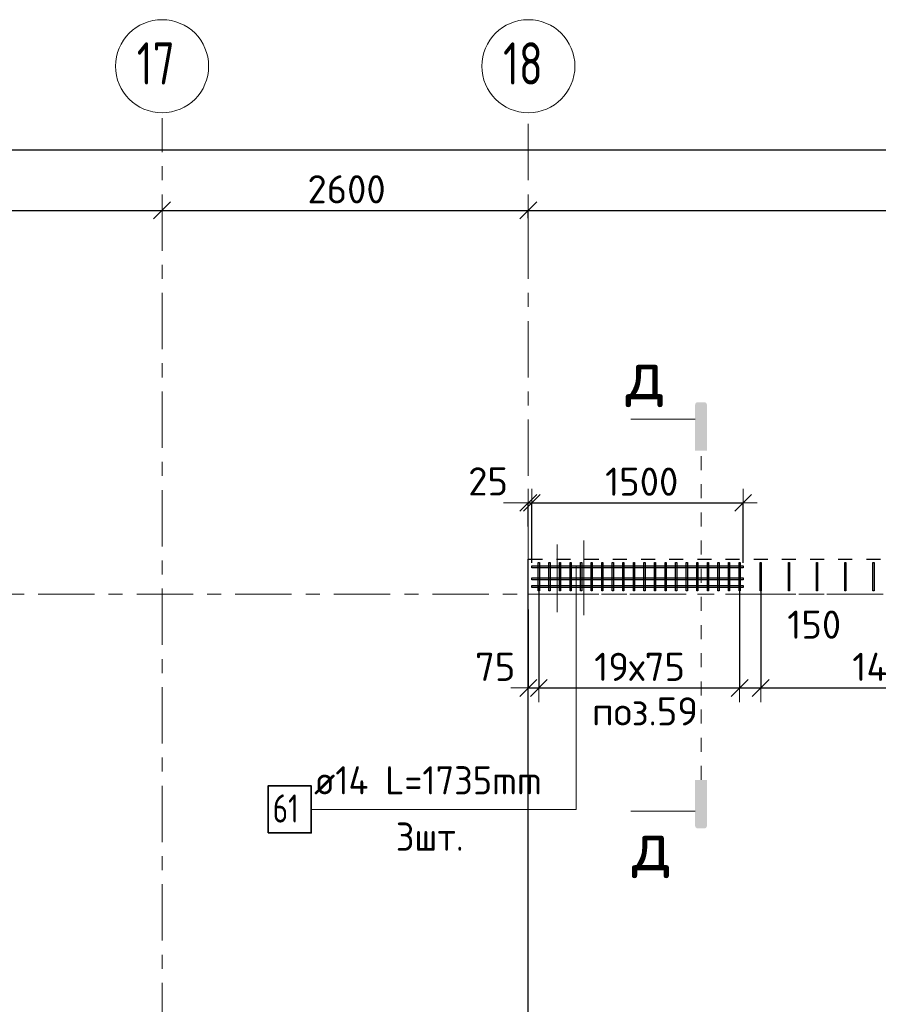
# Model space of a CAD drawing. Header units: metres. Extents: x -38 to 97, y -15 to 21.
# Tile 14 of 118: x 42.04 to 48.13, y 13.49 to 20.48. Entities that reach past the tile are written whole.
import ezdxf

# ---------------------------------------------------------------- set-up
doc = ezdxf.new("R2010")
doc.units = ezdxf.units.M
doc.header["$PDMODE"] = 65
for name, pattern in [('______11', [0.5, 0.4, -0.05, 0, -0.05]), ('______2', [0.0405, 0.03, -0.0105]), ('______3', [0.5, 0.4, -0.1]), ('______5', [1.1, 0.8, -0.1, 0.1, -0.1]), ('______9', [0.015, 0, -0.015])]:
    doc.linetypes.add(name, pattern=pattern)
for name, color, linetype, lineweight in [('XR$2$Осевая линия (1)', 7, '______5', 13), ('XR$2$Размерная линия (1)', 7, 'Continuous', 13), ('XR$4$Арм.стержн. Доп. арматура', 180, 'Continuous', 35), ('XR$4$Арм.стержн. Хомут', 240, 'Continuous', 35), ('XR$4$Балка (1)', 7, '______3', 13), ('XR$4$Перекрытие (1)', 7, 'Continuous', 35), ('XR$4$Размерная линия (1)', 7, 'Continuous', 13), ('XR$4$Текст_ общее_1', 7, 'Continuous', 13)]:
    doc.layers.add(name, color=color, linetype=linetype, lineweight=lineweight)
doc.styles.add('ISOCPEUR', font='txt')
doc.dimstyles.new('DIMSTYLE_3', dxfattribs={"dimtxt": 0.2, "dimasz": 0.2, "dimexe": 0, "dimexo": 0, "dimgap": 0.1, "dimtad": 2, "dimdec": 0, "dimlfac": 1000, "dimrnd": 5, "dimzin": 12, "dimdsep": 46, "dimtxsty": 'ISOCPEUR', "dimblk1": 'ALL_ML_STRICH', "dimblk2": 'ALL_ML_STRICH', "dimsah": 1, "dimcen": 0, "dimclrd": 7, "dimclre": 256, "dimclrt": 7, "dimadec": 0, "dimazin": 0, "dimtfac": 1, "dimtdec": 0, "dimtix": 1, "dimtmove": 2, "dimatfit": 3, "dimfxl": 0, "dimtzin": 0, "dimlwd": 0, "dimlwe": -3, "dimarcsym": 0})
doc.dimstyles.new('DIMSTYLE_33', dxfattribs={"dimtxt": 0.2, "dimasz": 0.2, "dimexe": 0, "dimexo": 0, "dimgap": 0.1, "dimtad": 2, "dimdec": 0, "dimlfac": 1000, "dimrnd": 5, "dimzin": 12, "dimdsep": 46, "dimtxsty": 'ISOCPEUR', "dimblk1": 'ALL_ML_STRICH', "dimblk2": 'ALL_ML_STRICH', "dimsah": 1, "dimcen": 0, "dimclrd": 7, "dimclre": 256, "dimclrt": 7, "dimadec": 0, "dimazin": 0, "dimtfac": 1, "dimtdec": 0, "dimtix": 1, "dimtmove": 2, "dimatfit": 3, "dimfxl": 0, "dimtvp": 1.2, "dimtzin": 0, "dimlwd": 0, "dimlwe": -3, "dimarcsym": 0})

# ---------------------------------------------------------------- blocks, each defined once
blk = doc.blocks.new('ALL_ML_STRICH')
at = {"color": 0, "linetype": 'ByBlock', "lineweight": -2}
for p, q in [((0, -0.5), (0, 0.5)), ((-1, 0), (0.5, 0)), ((-0.3, -0.3), (0.3, 0.3))]:
    blk.add_line(p, q, dxfattribs=at)
blk = doc.blocks.new('*D11')
at = {"layer": 'DEFPOINTS', "color": 7, "linetype": 'Continuous', "lineweight": 13, "transparency": 33554687}
for p in [(0.5, 19.5574), (0.5, 19.3768), (61.6, 17.1197)]:
    blk.add_point(p, dxfattribs=at)
at = {"layer": 'XR$2$Размерная линия (1)', "color": 9, "linetype": 'Continuous', "lineweight": -2, "true_color": 0xc7c7c7, "transparency": 33554687}
for p, q in [((0.5, 19.3568), (0.5, 19.5574)), ((61.6, 17.1397), (61.6, 19.5574))]:
    blk.add_line(p, q, dxfattribs=at)
at = {"layer": 'XR$2$Размерная линия (1)', "color": 7, "linetype": 'Continuous', "lineweight": -2, "transparency": 33554687}
blk.add_line((0.5, 19.5574), (61.6, 19.5574), dxfattribs=at)
at = {"layer": 'XR$2$Размерная линия (1)', "color": 7, "linetype": 'Continuous', "lineweight": 13, "transparency": 33554687, "xscale": 0.2, "yscale": 0.2, "zscale": 0.2, "rotation": 180}
blk.add_blockref('ALL_ML_STRICH', (0.5, 19.5574), dxfattribs=at)
at = {"layer": 'XR$2$Размерная линия (1)', "color": 7, "linetype": 'Continuous', "lineweight": 13, "transparency": 33554687, "xscale": 0.2, "yscale": 0.2, "zscale": 0.2}
blk.add_blockref('ALL_ML_STRICH', (61.6, 19.5574), dxfattribs=at)
at = {"layer": 'XR$2$Размерная линия (1)', "color": 7, "linetype": 'Continuous', "lineweight": 13, "transparency": 33554687, "insert": (31.1, 19.7074), "char_height": 0.2, "width": 1, "attachment_point": 5, "style": 'ISOCPEUR'}
blk.add_mtext('\\A1;{61100}', dxfattribs=at)
blk = doc.blocks.new('*D35')
at = {"layer": 'DEFPOINTS', "color": 7, "linetype": 'Continuous', "lineweight": 13, "transparency": 33554687}
for p in [(38.7, 19.1856), (38.7, 19.1261), (43.05, 19.1044)]:
    blk.add_point(p, dxfattribs=at)
at = {"layer": 'XR$2$Размерная линия (1)', "color": 9, "linetype": 'Continuous', "lineweight": -2, "true_color": 0xc7c7c7, "transparency": 33554687}
for p, q in [((38.7, 19.1656), (38.7, 19.1261)), ((43.05, 19.1244), (43.05, 19.1261))]:
    blk.add_line(p, q, dxfattribs=at)
at = {"layer": 'XR$2$Размерная линия (1)', "color": 7, "linetype": 'Continuous', "lineweight": -2, "transparency": 33554687}
blk.add_line((38.7, 19.1261), (43.05, 19.1261), dxfattribs=at)
at = {"layer": 'XR$2$Размерная линия (1)', "color": 7, "linetype": 'Continuous', "lineweight": 13, "transparency": 33554687, "xscale": 0.2, "yscale": 0.2, "zscale": 0.2, "rotation": 180}
blk.add_blockref('ALL_ML_STRICH', (38.7, 19.1261), dxfattribs=at)
at = {"layer": 'XR$2$Размерная линия (1)', "color": 7, "linetype": 'Continuous', "lineweight": 13, "transparency": 33554687, "xscale": 0.2, "yscale": 0.2, "zscale": 0.2}
blk.add_blockref('ALL_ML_STRICH', (43.05, 19.1261), dxfattribs=at)
at = {"layer": 'XR$2$Размерная линия (1)', "color": 7, "linetype": 'Continuous', "lineweight": 13, "transparency": 33554687, "insert": (40.875, 19.2761), "char_height": 0.2, "width": 0.8, "attachment_point": 5, "style": 'ISOCPEUR'}
blk.add_mtext('\\A1;{4350}', dxfattribs=at)
blk = doc.blocks.new('*D36')
at = {"layer": 'DEFPOINTS', "color": 7, "linetype": 'Continuous', "lineweight": 13, "transparency": 33554687}
for p in [(43.05, 19.1261), (43.05, 19.1044), (45.65, 19.0502)]:
    blk.add_point(p, dxfattribs=at)
at = {"layer": 'XR$2$Размерная линия (1)', "color": 9, "linetype": 'Continuous', "lineweight": -2, "true_color": 0xc7c7c7, "transparency": 33554687}
for p, q in [((43.05, 19.1244), (43.05, 19.1261)), ((45.65, 19.0702), (45.65, 19.1261))]:
    blk.add_line(p, q, dxfattribs=at)
at = {"layer": 'XR$2$Размерная линия (1)', "color": 7, "linetype": 'Continuous', "lineweight": -2, "transparency": 33554687}
blk.add_line((43.05, 19.1261), (45.65, 19.1261), dxfattribs=at)
at = {"layer": 'XR$2$Размерная линия (1)', "color": 7, "linetype": 'Continuous', "lineweight": 13, "transparency": 33554687, "xscale": 0.2, "yscale": 0.2, "zscale": 0.2, "rotation": 180}
blk.add_blockref('ALL_ML_STRICH', (43.05, 19.1261), dxfattribs=at)
at = {"layer": 'XR$2$Размерная линия (1)', "color": 7, "linetype": 'Continuous', "lineweight": 13, "transparency": 33554687, "xscale": 0.2, "yscale": 0.2, "zscale": 0.2}
blk.add_blockref('ALL_ML_STRICH', (45.65, 19.1261), dxfattribs=at)
at = {"layer": 'XR$2$Размерная линия (1)', "color": 7, "linetype": 'Continuous', "lineweight": 13, "transparency": 33554687, "insert": (44.36, 19.2761), "char_height": 0.2, "width": 0.8, "attachment_point": 5, "style": 'ISOCPEUR'}
blk.add_mtext('\\A1;{2600}', dxfattribs=at)
blk = doc.blocks.new('*D37')
at = {"layer": 'DEFPOINTS', "color": 7, "linetype": 'Continuous', "lineweight": 13, "transparency": 33554687}
for p in [(45.65, 19.1261), (45.65, 19.0502), (51.5, 17.3896)]:
    blk.add_point(p, dxfattribs=at)
at = {"layer": 'XR$2$Размерная линия (1)', "color": 9, "linetype": 'Continuous', "lineweight": -2, "true_color": 0xc7c7c7, "transparency": 33554687}
for p, q in [((45.65, 19.0702), (45.65, 19.1261)), ((51.5, 17.4096), (51.5, 19.1261))]:
    blk.add_line(p, q, dxfattribs=at)
at = {"layer": 'XR$2$Размерная линия (1)', "color": 7, "linetype": 'Continuous', "lineweight": -2, "transparency": 33554687}
blk.add_line((45.65, 19.1261), (51.5, 19.1261), dxfattribs=at)
at = {"layer": 'XR$2$Размерная линия (1)', "color": 7, "linetype": 'Continuous', "lineweight": 13, "transparency": 33554687, "xscale": 0.2, "yscale": 0.2, "zscale": 0.2, "rotation": 180}
blk.add_blockref('ALL_ML_STRICH', (45.65, 19.1261), dxfattribs=at)
at = {"layer": 'XR$2$Размерная линия (1)', "color": 7, "linetype": 'Continuous', "lineweight": 13, "transparency": 33554687, "xscale": 0.2, "yscale": 0.2, "zscale": 0.2}
blk.add_blockref('ALL_ML_STRICH', (51.5, 19.1261), dxfattribs=at)
at = {"layer": 'XR$2$Размерная линия (1)', "color": 7, "linetype": 'Continuous', "lineweight": 13, "transparency": 33554687, "insert": (48.585, 19.2761), "char_height": 0.2, "width": 0.8, "attachment_point": 5, "style": 'ISOCPEUR'}
blk.add_mtext('\\A1;{5850}', dxfattribs=at)
blk = doc.blocks.new('*D274')
at = {"layer": 'DEFPOINTS', "color": 7, "linetype": 'Continuous', "lineweight": 13, "transparency": 33554687}
for p in [(45.65, 17.0493), (45.65, 16.8607), (45.675, 16.6022)]:
    blk.add_point(p, dxfattribs=at)
at = {"layer": 'XR$4$Размерная линия (1)', "color": 9, "linetype": 'Continuous', "lineweight": -2, "true_color": 0xc7c7c7, "transparency": 33554687}
for p, q in [((45.65, 16.8807), (45.65, 17.0493)), ((45.675, 16.6222), (45.675, 17.0493))]:
    blk.add_line(p, q, dxfattribs=at)
at = {"layer": 'XR$4$Размерная линия (1)', "color": 7, "linetype": 'Continuous', "lineweight": -2, "transparency": 33554687}
blk.add_line((45.65, 17.0493), (45.675, 17.0493), dxfattribs=at)
at = {"layer": 'XR$4$Размерная линия (1)', "color": 7, "linetype": 'Continuous', "lineweight": 13, "transparency": 33554687, "xscale": 0.2, "yscale": 0.2, "zscale": 0.2}
blk.add_blockref('ALL_ML_STRICH', (45.675, 17.0493), dxfattribs=at)
at = {"layer": 'XR$4$Размерная линия (1)', "color": 7, "linetype": 'Continuous', "lineweight": 13, "transparency": 33554687, "xscale": 0.2, "yscale": 0.2, "zscale": 0.2, "rotation": 180}
blk.add_blockref('ALL_ML_STRICH', (45.65, 17.0493), dxfattribs=at)
at = {"layer": 'XR$4$Размерная линия (1)', "color": 7, "linetype": 'Continuous', "lineweight": 13, "transparency": 33554687, "insert": (45.3646, 17.2015), "char_height": 0.2, "width": 0.4, "attachment_point": 5, "style": 'ISOCPEUR'}
blk.add_mtext('\\A1;{25}', dxfattribs=at)
blk = doc.blocks.new('*D275')
at = {"layer": 'DEFPOINTS', "color": 7, "linetype": 'Continuous', "lineweight": 13, "transparency": 33554687}
for p in [(45.675, 17.0493), (45.675, 16.6022), (47.175, 16.6022)]:
    blk.add_point(p, dxfattribs=at)
at = {"layer": 'XR$4$Размерная линия (1)', "color": 9, "linetype": 'Continuous', "lineweight": -2, "true_color": 0xc7c7c7, "transparency": 33554687}
for p, q in [((45.675, 16.6222), (45.675, 17.0493)), ((47.175, 16.6222), (47.175, 17.0493))]:
    blk.add_line(p, q, dxfattribs=at)
at = {"layer": 'XR$4$Размерная линия (1)', "color": 7, "linetype": 'Continuous', "lineweight": -2, "transparency": 33554687}
blk.add_line((45.675, 17.0493), (47.175, 17.0493), dxfattribs=at)
at = {"layer": 'XR$4$Размерная линия (1)', "color": 7, "linetype": 'Continuous', "lineweight": 13, "transparency": 33554687, "xscale": 0.2, "yscale": 0.2, "zscale": 0.2, "rotation": 180}
blk.add_blockref('ALL_ML_STRICH', (45.675, 17.0493), dxfattribs=at)
at = {"layer": 'XR$4$Размерная линия (1)', "color": 7, "linetype": 'Continuous', "lineweight": 13, "transparency": 33554687, "xscale": 0.2, "yscale": 0.2, "zscale": 0.2}
blk.add_blockref('ALL_ML_STRICH', (47.175, 17.0493), dxfattribs=at)
at = {"layer": 'XR$4$Размерная линия (1)', "color": 7, "linetype": 'Continuous', "lineweight": 13, "transparency": 33554687, "insert": (46.455, 17.1993), "char_height": 0.2, "width": 0.8, "attachment_point": 5, "style": 'ISOCPEUR'}
blk.add_mtext('\\A1;{1500}', dxfattribs=at)
blk = doc.blocks.new('*D286')
at = {"layer": 'DEFPOINTS', "color": 7, "linetype": 'Continuous', "lineweight": 13, "transparency": 33554687}
for p in [(45.725, 16.4775), (45.65, 16.3106), (45.65, 15.7343)]:
    blk.add_point(p, dxfattribs=at)
at = {"layer": 'XR$4$Размерная линия (1)', "color": 9, "linetype": 'Continuous', "lineweight": -2, "true_color": 0xc7c7c7, "transparency": 33554687}
for p, q in [((45.725, 16.4575), (45.725, 15.7343)), ((45.65, 16.2906), (45.65, 15.7343))]:
    blk.add_line(p, q, dxfattribs=at)
at = {"layer": 'XR$4$Размерная линия (1)', "color": 7, "linetype": 'Continuous', "lineweight": -2, "transparency": 33554687}
blk.add_line((45.65, 15.7343), (45.725, 15.7343), dxfattribs=at)
at = {"layer": 'XR$4$Размерная линия (1)', "color": 7, "linetype": 'Continuous', "lineweight": 13, "transparency": 33554687, "xscale": 0.2, "yscale": 0.2, "zscale": 0.2}
blk.add_blockref('ALL_ML_STRICH', (45.725, 15.7343), dxfattribs=at)
at = {"layer": 'XR$4$Размерная линия (1)', "color": 7, "linetype": 'Continuous', "lineweight": 13, "transparency": 33554687, "xscale": 0.2, "yscale": 0.2, "zscale": 0.2, "rotation": 180}
blk.add_blockref('ALL_ML_STRICH', (45.65, 15.7343), dxfattribs=at)
at = {"layer": 'XR$4$Размерная линия (1)', "color": 7, "linetype": 'Continuous', "lineweight": 13, "transparency": 33554687, "insert": (45.415, 15.8844), "char_height": 0.2, "width": 0.4, "attachment_point": 5, "style": 'ISOCPEUR'}
blk.add_mtext('\\A1;{75}', dxfattribs=at)
blk = doc.blocks.new('*D287')
at = {"layer": 'DEFPOINTS', "color": 7, "linetype": 'Continuous', "lineweight": 13, "transparency": 33554687}
for p in [(45.725, 16.4775), (47.15, 16.4968), (45.725, 15.7343)]:
    blk.add_point(p, dxfattribs=at)
at = {"layer": 'XR$4$Размерная линия (1)', "color": 9, "linetype": 'Continuous', "lineweight": -2, "true_color": 0xc7c7c7, "transparency": 33554687}
for p, q in [((45.725, 16.4575), (45.725, 15.7343)), ((47.15, 16.4768), (47.15, 15.7343))]:
    blk.add_line(p, q, dxfattribs=at)
at = {"layer": 'XR$4$Размерная линия (1)', "color": 7, "linetype": 'Continuous', "lineweight": -2, "transparency": 33554687}
blk.add_line((45.725, 15.7343), (47.15, 15.7343), dxfattribs=at)
at = {"layer": 'XR$4$Размерная линия (1)', "color": 7, "linetype": 'Continuous', "lineweight": 13, "transparency": 33554687, "xscale": 0.2, "yscale": 0.2, "zscale": 0.2, "rotation": 180}
blk.add_blockref('ALL_ML_STRICH', (45.725, 15.7343), dxfattribs=at)
at = {"layer": 'XR$4$Размерная линия (1)', "color": 7, "linetype": 'Continuous', "lineweight": 13, "transparency": 33554687, "xscale": 0.2, "yscale": 0.2, "zscale": 0.2}
blk.add_blockref('ALL_ML_STRICH', (47.15, 15.7343), dxfattribs=at)
at = {"layer": 'XR$4$Размерная линия (1)', "color": 7, "linetype": 'Continuous', "lineweight": 13, "transparency": 33554687, "insert": (46.1175, 15.9843), "char_height": 0.2, "width": 0.01, "attachment_point": 1, "line_spacing_factor": 0.60241, "style": 'ISOCPEUR'}
blk.add_mtext('19х75', dxfattribs=at)
blk = doc.blocks.new('*D288')
at = {"layer": 'DEFPOINTS', "color": 7, "linetype": 'Continuous', "lineweight": 13, "transparency": 33554687}
for p in [(47.15, 16.4968), (47.3, 16.4639), (47.15, 15.7343)]:
    blk.add_point(p, dxfattribs=at)
at = {"layer": 'XR$4$Размерная линия (1)', "color": 9, "linetype": 'Continuous', "lineweight": -2, "true_color": 0xc7c7c7, "transparency": 33554687}
for p, q in [((47.15, 16.4768), (47.15, 15.7343)), ((47.3, 16.4439), (47.3, 15.7343))]:
    blk.add_line(p, q, dxfattribs=at)
at = {"layer": 'XR$4$Размерная линия (1)', "color": 7, "linetype": 'Continuous', "lineweight": -2, "transparency": 33554687}
blk.add_line((47.15, 15.7343), (47.3, 15.7343), dxfattribs=at)
at = {"layer": 'XR$4$Размерная линия (1)', "color": 7, "linetype": 'Continuous', "lineweight": 13, "transparency": 33554687, "xscale": 0.2, "yscale": 0.2, "zscale": 0.2, "rotation": 180}
blk.add_blockref('ALL_ML_STRICH', (47.15, 15.7343), dxfattribs=at)
at = {"layer": 'XR$4$Размерная линия (1)', "color": 7, "linetype": 'Continuous', "lineweight": 13, "transparency": 33554687, "xscale": 0.2, "yscale": 0.2, "zscale": 0.2}
blk.add_blockref('ALL_ML_STRICH', (47.3, 15.7343), dxfattribs=at)
at = {"layer": 'XR$4$Размерная линия (1)', "color": 7, "linetype": 'Continuous', "lineweight": 13, "transparency": 33554687, "insert": (47.6795, 16.184), "char_height": 0.2, "width": 0.6, "attachment_point": 5, "style": 'ISOCPEUR'}
blk.add_mtext('\\A1;{150}', dxfattribs=at)
blk = doc.blocks.new('*D289')
at = {"layer": 'DEFPOINTS', "color": 7, "linetype": 'Continuous', "lineweight": 13, "transparency": 33554687}
for p in [(47.3, 16.4639), (50.1, 16.4639), (47.3, 15.7343)]:
    blk.add_point(p, dxfattribs=at)
at = {"layer": 'XR$4$Размерная линия (1)', "color": 9, "linetype": 'Continuous', "lineweight": -2, "true_color": 0xc7c7c7, "transparency": 33554687}
for p, q in [((47.3, 16.4439), (47.3, 15.7343)), ((50.1, 16.4439), (50.1, 15.7343))]:
    blk.add_line(p, q, dxfattribs=at)
at = {"layer": 'XR$4$Размерная линия (1)', "color": 7, "linetype": 'Continuous', "lineweight": -2, "transparency": 33554687}
blk.add_line((47.3, 15.7343), (50.1, 15.7343), dxfattribs=at)
at = {"layer": 'XR$4$Размерная линия (1)', "color": 7, "linetype": 'Continuous', "lineweight": 13, "transparency": 33554687, "xscale": 0.2, "yscale": 0.2, "zscale": 0.2, "rotation": 180}
blk.add_blockref('ALL_ML_STRICH', (47.3, 15.7343), dxfattribs=at)
at = {"layer": 'XR$4$Размерная линия (1)', "color": 7, "linetype": 'Continuous', "lineweight": 13, "transparency": 33554687, "xscale": 0.2, "yscale": 0.2, "zscale": 0.2}
blk.add_blockref('ALL_ML_STRICH', (50.1, 15.7343), dxfattribs=at)
at = {"layer": 'XR$4$Размерная линия (1)', "color": 7, "linetype": 'Continuous', "lineweight": 13, "transparency": 33554687, "insert": (47.95, 15.9843), "char_height": 0.2, "width": 0.01, "attachment_point": 1, "line_spacing_factor": 0.60241, "style": 'ISOCPEUR'}
blk.add_mtext('14х200=2800', dxfattribs=at)

msp = doc.modelspace()

# ---------------------------------------------------------------- hatches: boundary and pattern name
at = {"linetype": 'Continuous', "lineweight": 25, "true_color": 0x000000, "transparency": 33554687}
for points in [[(46.8344, 17.7468), (46.8349, 17.7493), (46.8357, 17.7517), (46.8368, 17.754), (46.8382, 17.7561), (46.8399, 17.758), (46.8418, 17.7597), (46.844, 17.7611), (46.8463, 17.7623), (46.8487, 17.7631), (46.8512, 17.7636), (46.8537, 17.7638), (46.8983, 17.7638), (46.9008, 17.7636), (46.9033, 17.7631), (46.9057, 17.7623), (46.908, 17.7611), (46.9102, 17.7597), (46.9121, 17.758), (46.9138, 17.7561), (46.9152, 17.754), (46.9163, 17.7517), (46.9171, 17.7493), (46.9176, 17.7468), (46.9178, 17.7442), (46.9178, 17.4192), (46.8342, 17.4192), (46.8342, 17.7442)], [(46.8344, 14.7538), (46.8342, 14.7563), (46.8342, 15.0813), (46.9178, 15.0813), (46.9178, 14.7563), (46.9176, 14.7538), (46.9171, 14.7513), (46.9163, 14.7489), (46.9152, 14.7466), (46.9138, 14.7444), (46.9121, 14.7425), (46.9102, 14.7408), (46.908, 14.7394), (46.9057, 14.7383), (46.9033, 14.7375), (46.9008, 14.737), (46.8983, 14.7368), (46.8537, 14.7368), (46.8512, 14.737), (46.8487, 14.7375), (46.8463, 14.7383), (46.844, 14.7394), (46.8418, 14.7408), (46.8399, 14.7425), (46.8382, 14.7444), (46.8368, 14.7466), (46.8357, 14.7489), (46.8349, 14.7513)]]:
    msp.add_hatch(color=18, dxfattribs=at).paths.add_polyline_path(points, flags=16)

# ---------------------------------------------------------------- linework, layer by layer
at = {"color": 7, "linetype": 'Continuous', "lineweight": 13, "transparency": 33554687}
for p, q in [((46.8342, 17.6422), (46.3775, 17.6422)), ((46.8342, 14.8583), (46.3775, 14.8583))]:
    msp.add_line(p, q, dxfattribs=at)
at = {"color": 7, "linetype": '______9', "lineweight": 13, "transparency": 33554687}
msp.add_line((46.876, 15.0813), (46.876, 17.4192), dxfattribs=at)
at = {"color": 52, "linetype": 'Continuous', "lineweight": 13, "transparency": 33554687}
for p, q in [((45.8549, 16.7533), (45.8549, 16.2733)), ((46.043, 16.7808), (46.043, 16.2508))]:
    msp.add_line(p, q, dxfattribs=at)
at = {"layer": 'XR$2$Осевая линия (1)', "color": 253, "linetype": '______11', "lineweight": 13, "true_color": 0xa0a0a0, "transparency": 33554687}
for p, q in [((43.05, 8.34), (43.05, 19.78)), ((45.65, 6.74), (45.65, 19.78)), ((-2.63, 16.4), (62.6, 16.4))]:
    msp.add_line(p, q, dxfattribs=at)
at = {"layer": 'XR$2$Осевая линия (1)', "color": 7, "linetype": 'Continuous', "lineweight": 13, "transparency": 33554687}
for centre in [(43.0504, 20.1501), (45.6504, 20.1501)]:
    msp.add_circle(centre, 0.3304, dxfattribs=at)
at = {"layer": 'XR$4$Арм.стержн. Доп. арматура', "color": 7, "linetype": 'Continuous', "lineweight": 13, "transparency": 33554687}
for p, q in [((45.9893, 14.8717), (45.9893, 16.5952)), ((45.9893, 14.8717), (45.9893, 16.5103)), ((45.9893, 14.8717), (45.9893, 16.4552)), ((44.1093, 14.8717), (45.9893, 14.8717))]:
    msp.add_line(p, q, dxfattribs=at)
at = {"layer": 'XR$4$Арм.стержн. Доп. арматура', "color": 7, "linetype": 'Continuous', "lineweight": 25, "transparency": 33554687}
for points in [[(45.675, 16.6022), (47.175, 16.6022), (47.175, 16.5882), (45.675, 16.5882), (45.675, 16.6022)], [(45.675, 16.5173), (47.175, 16.5173), (47.175, 16.5033), (45.675, 16.5033), (45.675, 16.5173)], [(45.675, 16.4622), (47.175, 16.4622), (47.175, 16.4482), (45.675, 16.4482), (45.675, 16.4622)]]:
    msp.add_lwpolyline(points, dxfattribs=at)
at = {"layer": 'XR$4$Арм.стержн. Доп. арматура', "color": 7, "linetype": 'Continuous', "lineweight": 35, "transparency": 33554687}
msp.add_lwpolyline([(43.8027, 14.705), (44.1093, 14.705), (44.1093, 15.0383), (43.8027, 15.0383), (43.8027, 14.705)], dxfattribs=at)
at = {"layer": 'XR$4$Арм.стержн. Хомут', "color": 40, "linetype": 'Continuous', "lineweight": 25, "transparency": 33554687}
for points in [[(45.721, 16.4252), (45.721, 16.6253), (45.729, 16.6253), (45.729, 16.4252), (45.721, 16.4252)], [(45.796, 16.4252), (45.796, 16.6253), (45.804, 16.6253), (45.804, 16.4252), (45.796, 16.4252)], [(45.871, 16.4252), (45.871, 16.6253), (45.879, 16.6253), (45.879, 16.4252), (45.871, 16.4252)], [(45.946, 16.4252), (45.946, 16.6253), (45.954, 16.6253), (45.954, 16.4252), (45.946, 16.4252)], [(46.021, 16.4252), (46.021, 16.6253), (46.029, 16.6253), (46.029, 16.4252), (46.021, 16.4252)], [(46.096, 16.4252), (46.096, 16.6253), (46.104, 16.6253), (46.104, 16.4252), (46.096, 16.4252)], [(46.171, 16.4252), (46.171, 16.6253), (46.179, 16.6253), (46.179, 16.4252), (46.171, 16.4252)], [(46.246, 16.4252), (46.246, 16.6253), (46.254, 16.6253), (46.254, 16.4252), (46.246, 16.4252)], [(46.321, 16.4252), (46.321, 16.6253), (46.329, 16.6253), (46.329, 16.4252), (46.321, 16.4252)], [(46.396, 16.4252), (46.396, 16.6253), (46.404, 16.6253), (46.404, 16.4252), (46.396, 16.4252)], [(46.471, 16.4252), (46.471, 16.6253), (46.479, 16.6253), (46.479, 16.4252), (46.471, 16.4252)], [(46.546, 16.4252), (46.546, 16.6253), (46.554, 16.6253), (46.554, 16.4252), (46.546, 16.4252)], [(46.621, 16.4252), (46.621, 16.6253), (46.629, 16.6253), (46.629, 16.4252), (46.621, 16.4252)], [(46.696, 16.4252), (46.696, 16.6253), (46.704, 16.6253), (46.704, 16.4252), (46.696, 16.4252)], [(46.771, 16.4252), (46.771, 16.6253), (46.779, 16.6253), (46.779, 16.4252), (46.771, 16.4252)], [(46.846, 16.4252), (46.846, 16.6253), (46.854, 16.6253), (46.854, 16.4252), (46.846, 16.4252)], [(46.921, 16.4252), (46.921, 16.6253), (46.929, 16.6253), (46.929, 16.4252), (46.921, 16.4252)], [(46.996, 16.4252), (46.996, 16.6253), (47.004, 16.6253), (47.004, 16.4252), (46.996, 16.4252)], [(47.071, 16.4252), (47.071, 16.6253), (47.079, 16.6253), (47.079, 16.4252), (47.071, 16.4252)], [(47.146, 16.4252), (47.146, 16.6253), (47.154, 16.6253), (47.154, 16.4252), (47.146, 16.4252)], [(47.296, 16.4252), (47.296, 16.6253), (47.304, 16.6253), (47.304, 16.4252), (47.296, 16.4252)], [(47.496, 16.4252), (47.496, 16.6253), (47.504, 16.6253), (47.504, 16.4252), (47.496, 16.4252)], [(47.696, 16.4252), (47.696, 16.6253), (47.704, 16.6253), (47.704, 16.4252), (47.696, 16.4252)], [(47.896, 16.4252), (47.896, 16.6253), (47.904, 16.6253), (47.904, 16.4252), (47.896, 16.4252)], [(48.096, 16.4252), (48.096, 16.6253), (48.104, 16.6253), (48.104, 16.4252), (48.096, 16.4252)]]:
    msp.add_lwpolyline(points, dxfattribs=at)
at = {"layer": 'XR$4$Балка (1)', "color": 7, "linetype": '______2', "lineweight": 25, "transparency": 33554687}
for q in [(45.65, 16.6502), (48.165, 16.6502)]:
    msp.add_line((45.65, 16.6502), q, dxfattribs=at)
at = {"layer": 'XR$4$Балка (1)', "color": 7, "linetype": '______2', "lineweight": 18, "transparency": 33554687}
msp.add_line((45.65, 16.4002), (51.6, 16.4002), dxfattribs=at)
at = {"layer": 'XR$4$Перекрытие (1)', "color": 7, "linetype": 'Continuous', "lineweight": 25, "transparency": 33554687}
msp.add_line((45.65, 12.2702), (45.65, 16.6502), dxfattribs=at)

# ---------------------------------------------------------------- texts
at = {"color": 7, "linetype": 'Continuous', "lineweight": 13, "transparency": 33554687, "char_height": 0.35, "width": 0.381111, "attachment_point": 5, "style": 'ISOCPEUR'}
for insert in [(46.4801, 17.9313), (46.5245, 14.5861)]:
    msp.add_mtext('\\A1;{\\fISOCPEUR|i0|b0;\\H0.350000;\\W1.000000;\\C7;д}\\P', dxfattribs=dict(at, insert=insert))
at = {"layer": 'XR$2$Осевая линия (1)', "color": 7, "linetype": 'Continuous', "lineweight": 13, "transparency": 33554687, "char_height": 0.3, "width": 0.472281, "attachment_point": 7, "style": 'ISOCPEUR'}
for s, insert in [('\\W0.75;17', (42.8704, 20.0196)), ('\\W0.75;18', (45.4704, 20.0196))]:
    msp.add_mtext(s, dxfattribs=dict(at, insert=insert))
at = {"layer": 'XR$4$Арм.стержн. Доп. арматура', "color": 7, "linetype": 'Continuous', "lineweight": 25, "transparency": 33554687, "char_height": 0.2, "attachment_point": 7, "style": 'ISOCPEUR'}
for s, insert, width in [('\\W0.94;ø14 L=1735mm ', (44.1293, 14.9783), 1.933176), ('\\W0.75;61', (43.836, 14.7783), 0.314854), ('\\W0.94;3шт. ', (44.7093, 14.5783), 0.774191)]:
    msp.add_mtext(s, dxfattribs=dict(at, insert=insert, width=width))
at = {"layer": 'XR$4$Текст_ общее_1', "color": 7, "linetype": 'Continuous', "lineweight": 13, "transparency": 33554687, "insert": (46.4783, 15.568), "char_height": 0.2, "width": 0.844937, "attachment_point": 5, "style": 'ISOCPEUR'}
msp.add_mtext('\\A1;{\\fISOCPEUR|i0|b0;\\H0.200000;\\W1.000000;\\C7;поз.59}\\P', dxfattribs=at)

# ---------------------------------------------------------------- dimensions: what is measured, and where the dimension line sits
at = {"layer": 'XR$2$Размерная линия (1)', "color": 7, "linetype": 'Continuous', "lineweight": 13, "transparency": 33554687}
for base, p1, p2, picture, middle in [((61.6, 19.5574), (0.5, 19.3568), (61.6, 17.1397), '*D11', (31.1, 19.7074)), ((43.05, 19.1261), (38.7, 19.1656), (43.05, 19.1244), '*D35', (40.875, 19.2761)), ((45.65, 19.1261), (43.05, 19.1244), (45.65, 19.0702), '*D36', (44.36, 19.2761)), ((51.5, 19.1261), (45.65, 19.0702), (51.5, 17.4096), '*D37', (48.585, 19.2761))]:
    dim = msp.add_linear_dim(base=base, p1=p1, p2=p2, dimstyle='DIMSTYLE_3', override={"dimpost": '<>', "dimclrd": 7, "dimclre": 9, "dimclrt": 7, "dimlwd": 0, "dimlwe": 65533}, dxfattribs=at)
    dim.commit()
    dim.dimension.update_dxf_attribs({"geometry": picture, "text_midpoint": middle, "dimtype": 160})
at = {"layer": 'XR$4$Размерная линия (1)', "color": 7, "linetype": 'Continuous', "lineweight": 13, "transparency": 33554687}
for base, p1, p2, dimstyle, picture, middle in [((45.675, 17.0493), (45.65, 16.8807), (45.675, 16.6222), 'DIMSTYLE_33', '*D274', (45.3646, 17.2015)), ((47.175, 17.0493), (45.675, 16.6222), (47.175, 16.6222), 'DIMSTYLE_3', '*D275', (46.455, 17.1993)), ((45.725, 15.7343), (45.65, 16.2906), (45.725, 16.4575), 'DIMSTYLE_33', '*D286', (45.415, 15.8844)), ((47.3, 15.7343), (47.15, 16.4768), (47.3, 16.4439), 'DIMSTYLE_33', '*D288', (47.6795, 16.184))]:
    dim = msp.add_linear_dim(base=base, p1=p1, p2=p2, dimstyle=dimstyle, override={"dimpost": '<>', "dimclrd": 7, "dimclre": 9, "dimclrt": 7, "dimlwd": 0, "dimlwe": 65533}, dxfattribs=at)
    dim.commit()
    dim.dimension.update_dxf_attribs({"geometry": picture, "text_midpoint": middle, "dimtype": 160})
for base, p1, p2, text, picture, middle in [((47.15, 15.7343), (45.725, 16.4575), (47.15, 16.4768), '19х75', '*D287', (46.4375, 15.8343)), ((50.1, 15.7343), (47.3, 16.4439), (50.1, 16.4439), '14х200=2800', '*D289', (48.7, 15.8343))]:
    dim = msp.add_linear_dim(base=base, p1=p1, p2=p2, text=text, dimstyle='DIMSTYLE_3', override={"dimpost": '<>', "dimclrd": 7, "dimclre": 9, "dimclrt": 7, "dimlwd": 0, "dimlwe": 65533}, dxfattribs=at)
    dim.commit()
    dim.dimension.update_dxf_attribs({"geometry": picture, "text_midpoint": middle, "dimtype": 160})

doc.saveas('drawing.dxf')
